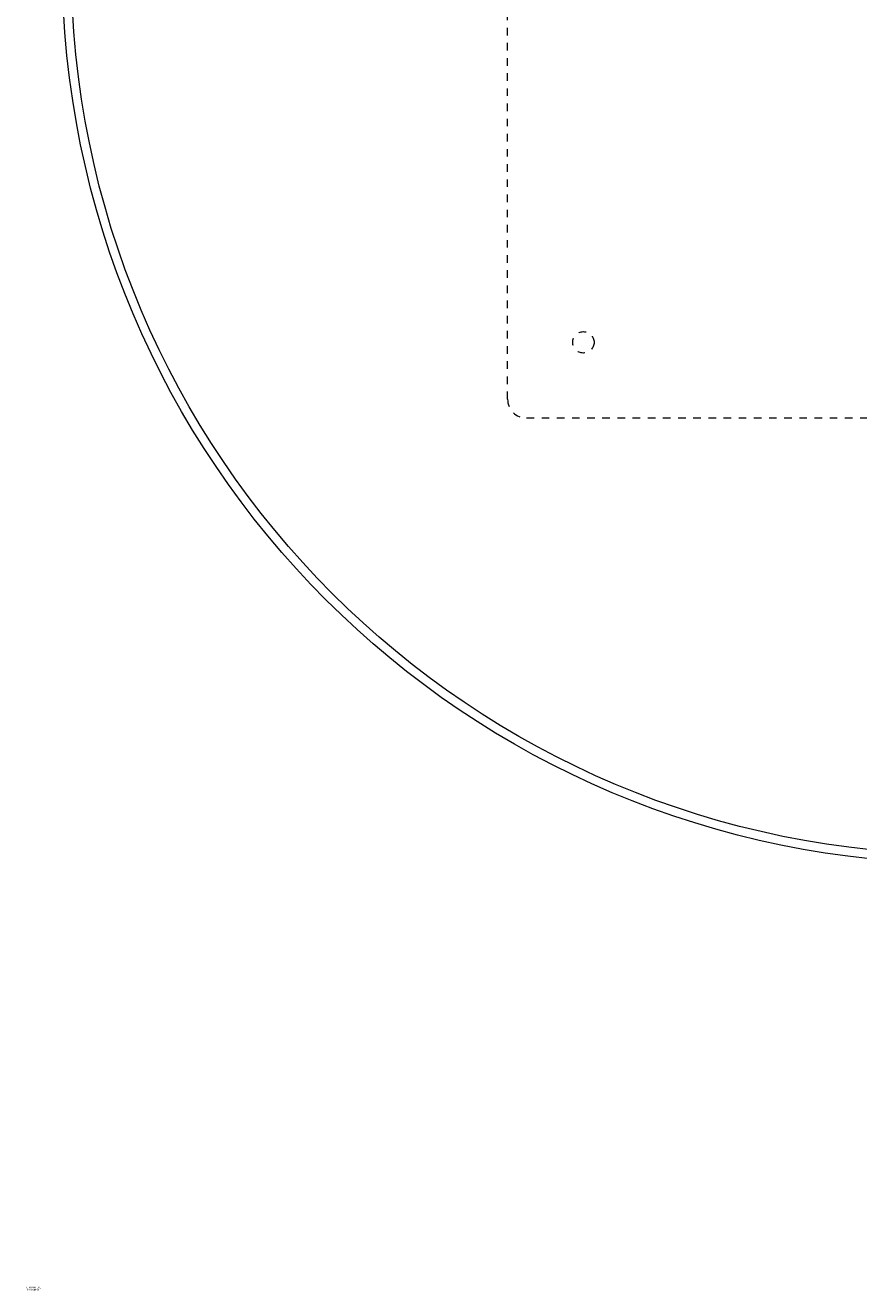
# Model space of a CAD drawing. Header units: inches. Extents: x 9.5 to 33.7, y 0.9 to 30.3.
# Tile 1 of 6: x 9.5 to 20.5, y 0.9 to 17.6. Entities that reach past the tile are written whole.
import ezdxf

# ---------------------------------------------------------------- set-up
doc = ezdxf.new("R2010")
doc.units = ezdxf.units.IN
doc.header["$MEASUREMENT"] = 0
doc.linetypes.add('SLD-Dashed', pattern=[0.075, 0.05, -0.025])
doc.linetypes.add('SLD-Solid', pattern=[0])
doc.styles.add('SLDTEXTSTYLE0', font='TXT', dxfattribs={"width": 0.75})

# ---------------------------------------------------------------- blocks, each defined once
blk = doc.blocks.new('SW_NOTE_0')
at = {"color": 0, "linetype": 'Continuous', "lineweight": 0, "char_height": 1.08, "attachment_point": 1, "style": 'SLDTEXTSTYLE0'}
for s, insert in [('Hi5 FURNITURE', (0, 1.39)), ('SPX124RDS', (1.03, -0.16))]:
    blk.add_mtext(s, dxfattribs=dict(at, insert=insert))
blk = doc.blocks.new('CAD BLOCK')
at = {"color": 7, "linetype": 'Continuous', "lineweight": 0}
blk.add_blockref('SW_NOTE_0', (-396.24, -396.52), dxfattribs=at)
blk = doc.blocks.new('Block4')
at = {"color": 7, "linetype": 'Continuous', "xscale": 0.08333333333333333, "yscale": 0.08333333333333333, "zscale": 0.08333333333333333}
blk.add_blockref('CAD BLOCK', (9.342, -1.147), dxfattribs=at)

msp = doc.modelspace()

# ---------------------------------------------------------------- linework, layer by layer
at = {"color": 7, "linetype": 'SLD-Dashed', "lineweight": 0}
for p, q in [((15.868, 12.671), (15.868, 24.171)), ((27.618, 12.421), (16.118, 12.421))]:
    msp.add_line(p, q, dxfattribs=at)
at = {"color": 7, "linetype": 'SLD-Solid', "lineweight": 15}
for radius in [11.875, 11.757, 11.757]:
    msp.add_circle((21.868, 18.421), radius, dxfattribs=at)
at = {"color": 7, "linetype": 'SLD-Dashed', "lineweight": 0}
msp.add_circle((16.868, 13.421), 0.141, dxfattribs=at)
msp.add_arc((16.118, 12.671), 0.25, 180, 270, dxfattribs=at)

# ---------------------------------------------------------------- block references
at = {"color": 7, "linetype": 'Continuous', "xscale": 0.25, "yscale": 0.25, "zscale": 0.25}
msp.add_blockref('Block4', (15.421, 9.482), dxfattribs=at)

doc.saveas('drawing.dxf')
